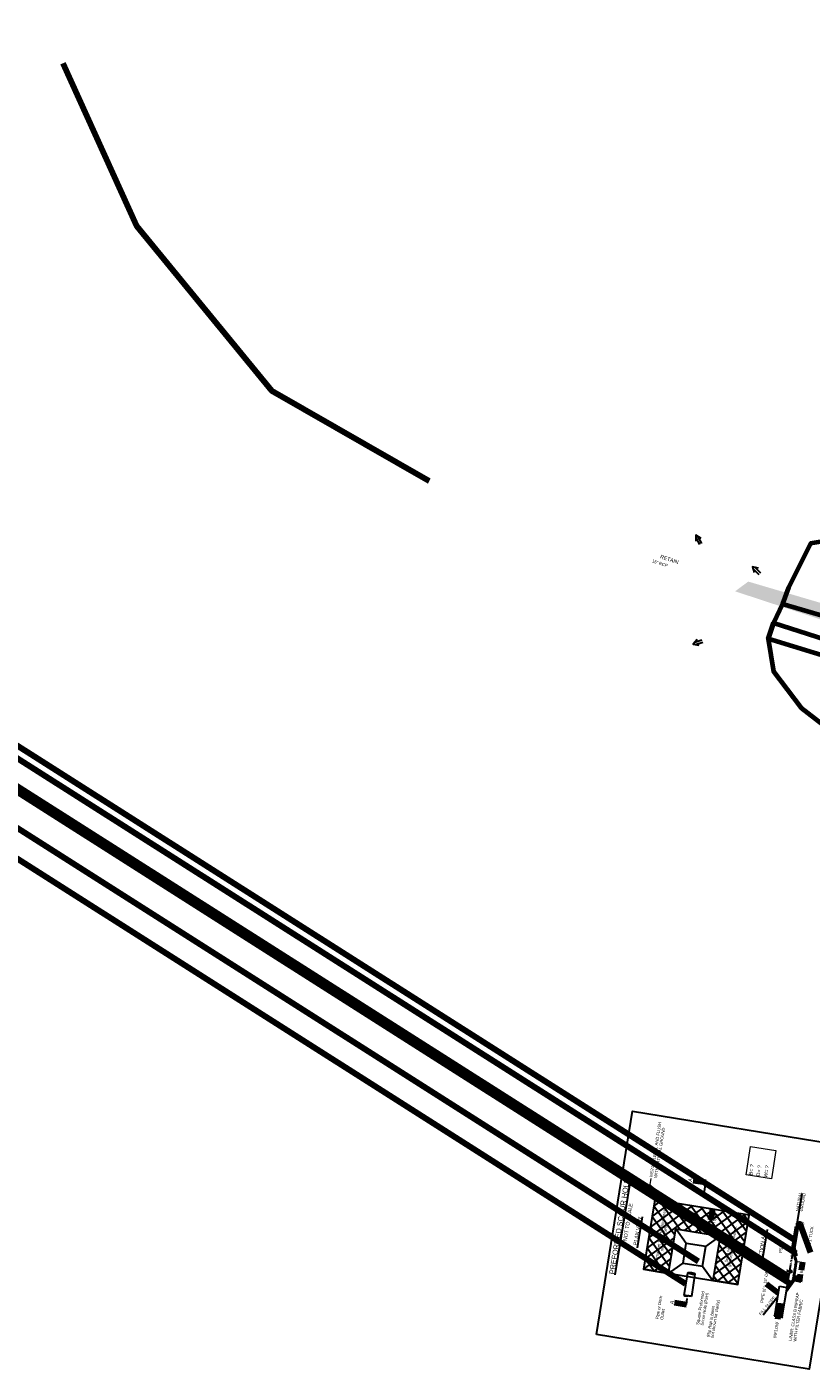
# Model space of a CAD drawing. Extents: x 1160024 to 2574774, y 200346 to 1150377.
# Tile 91 of 118: x 2481655 to 2482695, y 368280 to 370059. Entities that reach past the tile are written whole.
import ezdxf
from ezdxf.enums import TextEntityAlignment as Align

# ---------------------------------------------------------------- set-up
doc = ezdxf.new("R2010")
doc.units = 0
doc.header["$MEASUREMENT"] = 0
doc.linetypes.add('DGN Style 3', pattern=[41.014844, 29.296317, -11.718527])
doc.linetypes.add('ncmap Wat', pattern=[0.74, 0.6, -0.02, 0.02, -0.02, 0.02, -0.02, 0.02, -0.02])
for name, color, linetype, lineweight in [('Exist Plan Preparation Drainage Arrows Symbol CELL', 5, 'Continuous', 30), ('Exist Plan Preparation Watershed Blue', 5, 'Continuous', 30), ('Exist Structure Minor Pipes RCP 24 Inch Text', 30, 'Continuous', 13), ('Prop Drainage Structure Retain Label', 9, 'Continuous', 30), ('Prop Drainage Structure Scour Hole Detail CELL', 9, 'Continuous', 30), ('Typical Terminator CELL', 7, 'Continuous', 0)]:
    doc.layers.add(name, color=color, linetype=linetype, lineweight=lineweight)
doc.layers.add('Scratch_Level_3', color=1, linetype='Continuous', lineweight=0, plot=False)
doc.layers.add('Scratch_Level_6', color=30, linetype='Continuous', lineweight=0, plot=False)
doc.styles.add('Style-font001', font='font001.shx')
doc.styles.add('Style-GEOMETRICFUTURA_211_M_L', font='GEOMETRICFUTURA_211_M_L.shx')
doc.dimstyles.new('erosion_control', dxfattribs={"dimtxt": 4.99999, "dimasz": 9.99998, "dimexe": 2.499995, "dimexo": 2.499995, "dimgap": 2.499995, "dimtad": 0, "dimtih": 1, "dimtoh": 1, "dimzin": 3, "dimdsep": 46, "dimtxsty": 'Style-GEOMETRICFUTURA_211_M_L', "dimcen": 0.09, "dimaunit": 1, "dimadec": 4, "dimazin": 3, "dimtfac": 1, "dimtofl": 0, "dimtmove": 0, "dimatfit": 1, "dimfxl": 1, "dimtzin": 3, "dimlwd": 106, "dimarcsym": 0})

# ---------------------------------------------------------------- blocks, each defined once
blk = doc.blocks.new('EXIST PLAN PREPARATION DRAINAGE ARROWS SYMBOL_33')
at = {"layer": 'Exist Plan Preparation Drainage Arrows Symbol CELL'}
for p, q in [((-3.9, 1.5), (6.1, 1.5)), ((-3.9, -1.5), (6.1, -1.5))]:
    blk.add_line(p, q, dxfattribs=at)
at = {"layer": 'Exist Plan Preparation Drainage Arrows Symbol CELL', "flags": 128}
blk.add_lwpolyline([(0, 4), (-6.9, 0), (0, -4)], dxfattribs=at)
blk = doc.blocks.new('TERMINATOR_0.5')
at = {"color": 1, "linetype": 'Continuous', "lineweight": 0}
blk.add_line((0, 0), (-0.99, -0.12), dxfattribs=at)
blk = doc.blocks.new('EXIST PLAN PREPARATION DRAINAGE ARROWS SYMBOL_214')
at = {"layer": 'Exist Plan Preparation Drainage Arrows Symbol CELL'}
for p, q in [((-3.9, 1.5), (6.1, 1.5)), ((-3.9, -1.5), (6.1, -1.5))]:
    blk.add_line(p, q, dxfattribs=at)
at = {"layer": 'Exist Plan Preparation Drainage Arrows Symbol CELL', "flags": 128}
blk.add_lwpolyline([(0, 4), (-6.9, 0), (0, -4)], dxfattribs=at)
blk = doc.blocks.new('EXIST PLAN PREPARATION DRAINAGE ARROWS SYMBOL_215')
at = {"layer": 'Exist Plan Preparation Drainage Arrows Symbol CELL'}
for p, q in [((-3.9, 1.5), (6.1, 1.5)), ((-3.9, -1.5), (6.1, -1.5))]:
    blk.add_line(p, q, dxfattribs=at)
at = {"layer": 'Exist Plan Preparation Drainage Arrows Symbol CELL', "flags": 128}
blk.add_lwpolyline([(0, 4), (-6.9, 0), (0, -4)], dxfattribs=at)
blk = doc.blocks.new('PROP DRAINAGE STRUCTURE SCOUR HOLE DETAIL')
at = {"layer": 'Prop Drainage Structure Scour Hole Detail CELL'}
for p, q in [((122.2, 250.8), (163.9, 250.8)), ((95.4, 204.6), (95.4, 238.2)), ((95.4, 238.2), (95.4, 204.6)), ((95.4, 209.9), (123.7, 238.2)), ((95.4, 224.1), (109.6, 238.2)), ((95.4, 238.2), (129.1, 204.6)), ((104.2, 204.6), (137.8, 238.2)), ((109.6, 238.2), (143.3, 204.6)), ((118.3, 204.6), (151.9, 238.1)), ((123.8, 238.2), (188.7, 173.3)), ((132.5, 204.6), (166, 238.1)), ((137.9, 238.2), (188.7, 187.4)), ((146.6, 204.6), (180.1, 238.1)), ((152.1, 238.1), (188.7, 201.6)), ((155, 198.8), (188.7, 232.5)), ((166.3, 238.1), (188.7, 215.7)), ((180.4, 238.1), (188.7, 229.9)), ((95.4, 224.1), (115, 204.6)), ((155, 184.6), (188.7, 218.3)), ((95.4, 209.9), (100.8, 204.6)), ((155, 170.5), (188.7, 204.2)), ((69.9, 179.7), (100.2, 179.7)), ((112, 187.9), (138.4, 187.9)), ((155, 192.8), (188.7, 159.2)), ((155, 156.4), (188.7, 190)), ((155, 178.7), (188.7, 145)), ((58.6, 174.7), (66.3, 174.7)), ((100.2, 169.9), (69.9, 169.9)), ((124.2, 111.4), (188.7, 175.9)), ((138.3, 111.4), (188.7, 161.8)), ((155, 164.5), (188.7, 130.9)), ((210.1, 175.1), (222.6, 175.1)), ((95.4, 111.4), (95.4, 145.1)), ((95.4, 145.1), (95.4, 111.4)), ((95.4, 144.8), (95.7, 145.1)), ((95.4, 125.1), (115.5, 145.1)), ((95.4, 139.2), (101.3, 145.1)), ((95.9, 111.4), (129.6, 145.1)), ((103.7, 145.1), (137.4, 111.4)), ((110, 111.4), (143.7, 145.1)), ((117.8, 145.1), (151.6, 111.4)), ((132, 145.1), (165.7, 111.4)), ((146.1, 145.1), (179.8, 111.4)), ((152.5, 111.4), (188.7, 147.6)), ((155, 150.4), (188.7, 116.7)), ((95.4, 139.2), (123.3, 111.4)), ((95.4, 125.1), (109.1, 111.4)), ((166.6, 111.4), (188.7, 133.5)), ((180.7, 111.4), (188.7, 119.3)), ((61.4, 72), (88.3, 56.6)), ((123.6, 84.5), (173.8, 84.5)), ((62.3, 56.6), (102.1, 56.6)), ((102.1, 56.6), (102.1, 46.9)), ((102.1, 46.9), (62.6, 46.9)), ((144.9, 41.7), (145, 41.8))]:
    blk.add_line(p, q, dxfattribs=at)
at = {"layer": 'Prop Drainage Structure Scour Hole Detail CELL', "lineweight": 13}
for p, q in [((188.7, 219.2), (207.6, 247.9)), ((215.6, 247.9), (207.6, 247.9)), ((112.2, 38.2), (112.2, 29.4)), ((138.4, 38.2), (138.4, 29.4))]:
    blk.add_line(p, q, dxfattribs=at)
at = {"layer": 'Prop Drainage Structure Scour Hole Detail CELL', "lineweight": 30}
for p, q in [((62.3, 56.2), (63, 57.9)), ((62.6, 47.4), (61.9, 45.8))]:
    blk.add_line(p, q, dxfattribs=at)
at = {"layer": 'Prop Drainage Structure Scour Hole Detail CELL', "lineweight": 0}
for p, q in [((96.7, 46.6), (96.7, 46.9)), ((98.2, 45.8), (98.6, 46.2)), ((102.1, 44), (102.3, 44.2)), ((105.9, 42.1), (106.1, 42.3)), ((109.7, 40.2), (109.8, 40.3)), ((114.2, 39.1), (114.4, 39.2)), ((114.4, 39.2), (114.6, 39.1)), ((122.8, 39.1), (123.1, 39.4)), ((123.1, 39.4), (123.6, 39.1)), ((128.5, 39.1), (128.6, 39.2)), ((128.6, 39.2), (128.9, 39.1)), ((137, 39.1), (137.3, 39.4)), ((137.3, 39.4), (137.8, 39.1)), ((141.1, 40.3), (141.4, 40.7)), ((141.4, 40.7), (141.6, 40.5)), ((146.4, 42.8), (146.4, 42.8)), ((146.4, 42.7), (146.4, 42.8)), ((147.3, 43.7), (147.7, 43.4)), ((152.3, 45.8), (152.6, 45.6))]:
    blk.add_line(p, q, dxfattribs=at)
at = {"layer": 'Prop Drainage Structure Scour Hole Detail CELL', "linetype": 'ncmap Wat', "ltscale": 50}
blk.add_line((103, 46.4), (148.1, 46.4), dxfattribs=at)
at = {"layer": 'Prop Drainage Structure Scour Hole Detail CELL', "linetype": 'Continuous', "lineweight": 0}
for p, q in [((121.3, 44.4), (126.3, 44.4)), ((122.3, 43.4), (125.3, 43.4)), ((123.3, 42.4), (124.3, 42.4))]:
    blk.add_line(p, q, dxfattribs=at)
at = {"layer": 'Prop Drainage Structure Scour Hole Detail CELL', "linetype": 'DGN Style 3', "lineweight": 70}
for p, q in [((144.8, 41.8), (154.9, 46.4)), ((154.9, 46.4), (187.2, 46.4))]:
    blk.add_line(p, q, dxfattribs=at)
at = {"layer": 'Prop Drainage Structure Scour Hole Detail CELL', "flags": 128}
for points in [[(0, 286.1), (300, 286.1), (300, 0), (0, 0), (0, 286.1)], [(95.4, 204.6), (155, 204.6), (155, 145.1), (95.4, 145.1), (95.4, 111.4), (188.7, 111.4), (188.7, 238.1), (95.4, 238.2), (95.4, 145.1)], [(95.4, 111.4), (188.7, 111.4), (188.7, 160.9), (188.7, 219.2)], [(95.4, 204.6), (112, 187.9), (112.1, 161.7), (95.4, 145.1)], [(138.4, 161.7), (138.3, 188), (155, 204.6)], [(112.1, 161.7), (138.4, 161.7), (155, 145.1)], [(96.3, 46.8), (112, 39.1), (138.4, 39.1), (154.9, 46.7), (228.2, 46.7)]]:
    blk.add_lwpolyline(points, dxfattribs=at)
at = {"layer": 'Prop Drainage Structure Scour Hole Detail CELL', "lineweight": 13, "flags": 128}
blk.add_lwpolyline([(241, 124.1), (278.8, 124.1), (278.8, 90.1), (241, 90.1), (241, 124.1)], dxfattribs=at)
at = {"layer": 'Prop Drainage Structure Scour Hole Detail CELL', "lineweight": 0, "flags": 128}
for points in [[(97.8, 47.1), (98.4, 46.5), (98.2, 45.9)], [(99.3, 47.4), (99.3, 47.4), (99, 46.6), (98.5, 46.4), (97.9, 47.1)], [(98.6, 46.2), (99.1, 45.8), (99.8, 45.1)], [(99.8, 45.1), (99, 46), (99.1, 46.7), (99.5, 47.1)], [(99.7, 47.4), (99.4, 47.3), (99.3, 47.4)], [(99.5, 47.1), (100, 46.7), (100.7, 45.9), (100.4, 45.2), (100, 45)], [(101.5, 46.6), (101.3, 46.1), (100.8, 45.8), (99.9, 46.9), (99.9, 47.3)], [(100.4, 44.8), (100.5, 45.2), (100.9, 45.7)], [(100.9, 45.7), (101.4, 45.3), (102.1, 44.5), (102, 44)], [(102.1, 46.3), (102.3, 46.2), (103, 45.4), (102.7, 44.6), (102.3, 44.4), (101.3, 45.5), (101.4, 46.1), (101.7, 46.5)], [(103.7, 45.6), (103.6, 45.5), (103.2, 45.3), (102.3, 46.2)], [(102.3, 44.2), (102.8, 43.9), (103.3, 43.4)], [(103.4, 43.3), (102.7, 44), (102.8, 44.7), (103.2, 45.1)], [(103.2, 45.1), (103.7, 44.8), (104.5, 44), (104.2, 43.2), (103.9, 43.1)], [(105.3, 44.8), (105, 44.1), (104.6, 43.9), (103.6, 44.9), (103.7, 45.6)], [(104.2, 42.9), (104.2, 43.3), (104.6, 43.7)], [(104.6, 43.7), (105.1, 43.3), (105.9, 42.6), (105.7, 42.2)], [(105.5, 44.6), (106, 44.2), (106.8, 43.5), (106.5, 42.7), (106, 42.4), (105, 43.5), (105.1, 44.2), (105.5, 44.6)], [(107.5, 43.8), (107.4, 43.6), (106.9, 43.3), (105.9, 44.4), (105.9, 44.5)], [(106.1, 42.3), (106.5, 41.9), (106.8, 41.6)], [(106.9, 41.6), (106.5, 42.1), (106.5, 42.7), (106.9, 43.2)], [(106.9, 43.2), (107.4, 42.8), (108.2, 42), (107.9, 41.3), (107.7, 41.2)], [(108.8, 43.2), (109.1, 42.9), (108.8, 42.1), (108.3, 41.9), (107.4, 43), (107.4, 43.6), (107.6, 43.8)], [(107.9, 41.1), (108, 41.3), (108.4, 41.7)], [(108.4, 41.7), (108.8, 41.4), (109.6, 40.6), (109.5, 40.3)], [(109.4, 42.9), (109.2, 42.8), (108.8, 43.2)], [(109.3, 42.6), (109.7, 42.3), (110.5, 41.5), (110.2, 40.7), (109.7, 40.5), (108.8, 41.6), (108.8, 42.2), (109.3, 42.6)], [(111.3, 42.1), (111.1, 41.6), (110.6, 41.4), (109.7, 42.4), (109.7, 42.8)], [(109.8, 40.3), (110.3, 40), (110.3, 39.9)], [(110.5, 39.9), (110.2, 40.1), (110.3, 40.8), (110.7, 41.2)], [(110.7, 41.2), (111.2, 40.8), (111.9, 40.1), (111.6, 39.3), (111.6, 39.3)], [(112.1, 41.7), (112.8, 41), (112.5, 40.2), (112, 40), (111.1, 41), (111.2, 41.7), (111.5, 42)], [(111.7, 39.3), (111.7, 39.4), (112.1, 39.8)], [(112.1, 39.8), (112.6, 39.4), (112.9, 39.1)], [(113.5, 41.3), (113.4, 41.1), (112.9, 40.8), (112.2, 41.6)], [(113, 39.1), (112.5, 39.6), (112.6, 40.3), (113, 40.7)], [(113, 40.7), (113.5, 40.3), (114.2, 39.5), (114.1, 39.1)], [(114.2, 41.3), (114.4, 41.2), (115.1, 40.4), (114.8, 39.7), (114.4, 39.4), (113.4, 40.5), (113.5, 41.1), (113.7, 41.3)], [(116, 41.3), (116, 41.3), (115.7, 40.5), (115.2, 40.3), (114.3, 41.3)], [(114.8, 39.1), (114.9, 39.7), (115.3, 40.1)], [(115.3, 40.1), (115.8, 39.8), (116.5, 39.1)], [(116.5, 39.1), (115.7, 40), (115.8, 40.6), (116.2, 41)], [(116.4, 41.3), (116.1, 41.2), (116, 41.3)], [(116.2, 41), (116.7, 40.7), (117.4, 39.9), (117.1, 39.1), (117, 39.1)], [(117.8, 41.3), (118.3, 40.8), (118, 40), (117.6, 39.8), (116.6, 40.8), (116.7, 41.3)], [(117.2, 39.1), (117.2, 39.2), (117.6, 39.6)], [(117.6, 39.6), (118.1, 39.2), (118.3, 39.1)], [(119.1, 41.3), (118.9, 40.9), (118.4, 40.7), (117.8, 41.3)], [(118.3, 39.1), (118, 39.4), (118.1, 40.1), (118.5, 40.5)], [(118.5, 40.5), (119, 40.1), (119.7, 39.4), (119.6, 39.1)], [(119.4, 41.3), (119.9, 41), (120.6, 40.2), (120.3, 39.5), (119.9, 39.2), (118.9, 40.3), (119, 41), (119.4, 41.3)], [(121.3, 41.3), (121.5, 41.1), (121.2, 40.4), (120.8, 40.1), (119.8, 41.2), (119.8, 41.3)], [(120.4, 39.1), (120.4, 39.5), (120.8, 40)], [(120.8, 40), (121.3, 39.6), (121.8, 39.1)], [(121.8, 39.1), (121.2, 39.8), (121.3, 40.4), (121.7, 40.8)], [(122.1, 41.3), (122.1, 41.3), (121.6, 41), (121.4, 41.3)], [(121.7, 40.8), (122.2, 40.5), (122.9, 39.7), (122.7, 39.1)], [(123.1, 41.3), (123.8, 40.6), (123.5, 39.8), (123.1, 39.6), (122.1, 40.7), (122.2, 41.3), (122.2, 41.3)], [(124.7, 41.3), (124.4, 40.7), (124, 40.5), (123.2, 41.3)], [(123.7, 39.1), (123.5, 39.2), (123.6, 39.9), (124, 40.3)], [(124, 40.3), (124.5, 39.9), (125.3, 39.2), (125.2, 39.1)], [(125.4, 39.1), (124.4, 40.1), (124.5, 40.8), (124.9, 41.2)], [(124.9, 41.2), (125.4, 40.8), (126.1, 40.1), (125.8, 39.3), (125.4, 39.1)], [(126.6, 41.3), (127, 41), (126.7, 40.2), (126.3, 39.9), (125.3, 41), (125.3, 41.3)], [(125.9, 39.1), (125.9, 39.4), (126.3, 39.8)], [(126.3, 39.8), (126.8, 39.4), (127.1, 39.1)], [(127.7, 41.3), (127.6, 41.1), (127.2, 40.8), (126.7, 41.3)], [(127.2, 39.1), (126.7, 39.6), (126.8, 40.2), (127.2, 40.7)], [(127.2, 40.7), (127.7, 40.3), (128.5, 39.5), (128.3, 39.1)], [(128.4, 41.3), (128.6, 41.2), (129.3, 40.4), (129, 39.6), (128.6, 39.4), (127.6, 40.5), (127.7, 41.1), (127.9, 41.3)], [(130.2, 41.3), (130.2, 41.3), (129.9, 40.5), (129.5, 40.3), (128.5, 41.3)], [(129.1, 39.1), (129.1, 39.7), (129.5, 40.1)], [(129.5, 40.1), (130, 39.8), (130.7, 39.1)], [(130.7, 39.1), (129.9, 39.9), (130, 40.6), (130.4, 41)], [(130.7, 41.3), (130.4, 41.2), (130.2, 41.3)], [(130.4, 41), (130.9, 40.7), (131.7, 39.9), (131.4, 39.1), (131.3, 39.1)], [(132, 41.3), (132.5, 40.8), (132.2, 40), (131.8, 39.8), (130.8, 40.8), (130.9, 41.3)], [(131.4, 39.1), (131.4, 39.2), (131.8, 39.6)], [(131.8, 39.6), (132.3, 39.2), (132.5, 39.1)], [(133.3, 41.3), (133.1, 40.9), (132.7, 40.7), (132.1, 41.3)], [(132.5, 39.1), (132.2, 39.4), (132.3, 40.1), (132.7, 40.5)], [(132.7, 40.5), (133.2, 40.1), (134, 39.4), (133.9, 39.1)], [(133.6, 41.3), (134.1, 41), (134.9, 40.2), (134.6, 39.5), (134.1, 39.2), (133.1, 40.3), (133.2, 41), (133.6, 41.3)], [(135.5, 41.3), (135.7, 41.1), (135.4, 40.4), (135, 40.1), (134, 41.2), (134, 41.3)], [(134.6, 39.1), (134.6, 39.5), (135, 39.9)], [(135, 39.9), (135.5, 39.6), (136, 39.1)], [(136.1, 39.1), (135.4, 39.8), (135.5, 40.4), (135.9, 40.8)], [(136.4, 41.3), (136.3, 41.2), (135.9, 41), (135.6, 41.3)], [(135.9, 40.8), (136.4, 40.5), (137.2, 39.7), (136.9, 39.1)], [(137.3, 41.3), (138.1, 40.6), (137.8, 39.8), (137.3, 39.6), (136.3, 40.7), (136.4, 41.3), (136.4, 41.3)], [(138.5, 41.9), (138.9, 41.5), (138.6, 40.7), (138.2, 40.5), (137.4, 41.4)], [(137.9, 39.1), (137.8, 39.2), (137.8, 39.9), (138.2, 40.3)], [(138.2, 40.3), (138.7, 39.9), (139.2, 39.5)], [(139.8, 42.4), (139.8, 42.4), (139.5, 41.6), (139.1, 41.4), (138.6, 41.9)], [(139.2, 39.5), (138.6, 40.1), (138.7, 40.8), (139.1, 41.2)], [(139.1, 41.2), (139.6, 40.8), (140.4, 40.1), (140.3, 40)], [(140.4, 40), (139.5, 41), (139.6, 41.7), (140, 42.1)], [(140.5, 42.8), (140.4, 42.5), (140, 42.3), (139.8, 42.4)], [(140, 42.1), (140.5, 41.7), (141.3, 40.9), (141, 40.3)], [(140.9, 42.9), (141.4, 42.6), (142.1, 41.8), (141.8, 41.1), (141.4, 40.8), (140.4, 41.9), (140.5, 42.5), (140.8, 42.9)], [(142.2, 43.5), (142.3, 43.5), (143, 42.7), (142.7, 41.9), (142.3, 41.7), (141.3, 42.8), (141.3, 43.1)], [(141.9, 40.7), (141.9, 41.1), (142.3, 41.5)], [(143.5, 44.1), (143.9, 43.6), (143.6, 42.8), (143.2, 42.6), (142.3, 43.5)], [(142.3, 41.5), (142.8, 41.2), (142.9, 41.1)], [(142.9, 41.2), (142.7, 41.4), (142.8, 42), (143.2, 42.4)], [(143.2, 42.4), (143.7, 42.1), (144.1, 41.7)], [(144.7, 44.6), (144.8, 44.5), (144.5, 43.7), (144, 43.5), (143.5, 44.1)], [(144.1, 41.7), (143.6, 42.2), (143.7, 42.9), (144.1, 43.3)], [(144.1, 43.3), (144.6, 43), (145.3, 42.2)], [(145.3, 42.2), (144.5, 43.1), (144.6, 43.8), (145, 44.2)], [(145.5, 45), (145.4, 44.6), (144.9, 44.4), (144.7, 44.6)], [(145, 44.2), (145.5, 43.8), (146.2, 43.1), (146, 42.6)], [(145.9, 45.1), (146.4, 44.7), (147.1, 44), (146.8, 43.2), (146.4, 43), (145.4, 44), (145.5, 44.7), (145.9, 45.1)], [(147.2, 45.7), (147.2, 45.6), (148, 44.9), (147.7, 44.1), (147.2, 43.8), (146.3, 44.9), (146.3, 45.3)], [(146.9, 43), (146.9, 43.3), (147.3, 43.7)], [(148.4, 46.2), (148.9, 45.7), (148.6, 45), (148.1, 44.7), (147.2, 45.7)], [(147.8, 43.4), (147.7, 43.5), (147.8, 44.1), (148.2, 44.6)], [(148.2, 44.6), (148.7, 44.2), (148.9, 43.9)], [(149.6, 46.8), (149.8, 46.6), (149.5, 45.9), (149, 45.6), (148.4, 46.3)], [(149, 43.9), (148.6, 44.4), (148.7, 45), (149.1, 45.4)], [(149.1, 45.4), (149.6, 45.1), (150.2, 44.5)], [(150.2, 44.5), (149.5, 45.3), (149.6, 45.9), (150, 46.3)], [(150.5, 47.2), (150.4, 46.7), (149.9, 46.5), (149.7, 46.8)], [(150, 46.3), (150.4, 46), (151.2, 45.2), (151.1, 44.9)], [(150.9, 47.2), (151.3, 46.9), (152.1, 46.1), (151.8, 45.3), (151.3, 45.1), (150.4, 46.2), (150.4, 46.8), (150.9, 47.2)], [(152.1, 47.9), (152.2, 47.8), (153, 47), (152.7, 46.2), (152.2, 46), (151.3, 47), (151.3, 47.5)], [(151.8, 45.2), (151.9, 45.4), (152.3, 45.8)], [(153.7, 47.5), (153.6, 47.1), (153.1, 46.9), (152.2, 47.9)], [(152.7, 45.6), (152.8, 46.3), (153.2, 46.7)], [(153.2, 46.7), (153.6, 46.3), (153.8, 46.2)], [(153.9, 46.2), (153.6, 46.5), (153.6, 47.2), (153.9, 47.4)]]:
    blk.add_lwpolyline(points, dxfattribs=at)
at = {"layer": 'Prop Drainage Structure Scour Hole Detail CELL', "linetype": 'DGN Style 3', "lineweight": 70, "extrusion": (0, 0, -1)}
blk.add_arc((-184.7, 42.9), 4.31, 125.7127, 214.1668, dxfattribs=at)
at = {"layer": 'Prop Drainage Structure Scour Hole Detail CELL'}
for centre, major_axis in [((73.5, 177.2), (0, 5.94)), ((66.3, 172.3), (0, -5.94)), ((66.1, 54.4), (0, 5.9)), ((58.9, 49.5), (0, -5.9))]:
    blk.add_ellipse(centre, major_axis=major_axis, ratio=0.666667, start_param=1.147325, end_param=1.994277, dxfattribs=at)
at = {"layer": 'Prop Drainage Structure Scour Hole Detail CELL', "extrusion": (0, 0, -1)}
blk.add_ellipse((66.3, 177.2), major_axis=(0, 5.94), ratio=0.666667, start_param=1.147325, end_param=1.994277, dxfattribs=at)
at = {"layer": 'Prop Drainage Structure Scour Hole Detail CELL'}
blk.add_ellipse((100.2, 174.8), major_axis=(0, -4.87), ratio=0.221595, dxfattribs=at)
at = {"layer": 'Prop Drainage Structure Scour Hole Detail CELL', "extrusion": (0, 0, -1)}
blk.add_solid([(-191.7, 222), (-188.7, 219.2), (-190.6, 222.2), (-190, 223.1)], dxfattribs=at)
at = {"layer": 'Prop Drainage Structure Scour Hole Detail CELL', "linetype": 'Continuous', "lineweight": 0, "extrusion": (0, 0, -1)}
blk.add_solid([(-121.3, 50.8), (-126.3, 50.8), (-123.8, 46.4)], dxfattribs=at)
at = {"layer": 'Prop Drainage Structure Scour Hole Detail CELL', "lineweight": 13, "xscale": 3.999991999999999, "yscale": 3.999991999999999, "zscale": 3.999991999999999, "rotation": 90}
blk.add_blockref('TERMINATOR_0.5', (116.2, 41.3), dxfattribs=at)
at = {"layer": 'Prop Drainage Structure Scour Hole Detail CELL', "style": 'Style-GEOMETRICFUTURA_211_M_L'}
for s, height, rotation, p in [('%%uPREFORMED SCOUR HOLE%%U', 7, 0, (146.4, 279)), ('Permanent Soil Reinforcement ', 4, 0, (143.5, 223.3)), ('matting (PSRM) ', 4, 0, (143.3, 218.2)), ('A', 5, 0, (58.1, 194.1)), ('A', 5, 0, (222.3, 196)), ('grasses at installation.', 4, 360, (144.1, 127.1)), ('Seed with native ', 4, 360, (142.9, 131.6)), ('FILL SLOPE', 4, 329.1447, (74.1, 68.5)), ('PIPE (d = 15" OR 18")', 4, 0, (104.1, 76.3)), ('INFLOW', 4, 0, (44.1, 52))]:
    blk.add_text(s, height=height, rotation=rotation, dxfattribs=at).set_placement(p, align=Align.MIDDLE_CENTER)
for s, height, p in [('*NOT TO SCALE', 5, (125.8, 268.7)), ('PLAN VIEW', 5, (125.5, 254.3)), ("(4'min typ.)", 4, (157.1, 156.1)), ('SECTION A-A', 5, (127, 88.1))]:
    blk.add_text(s, height=height, rotation=0, dxfattribs=at).set_placement(p, align=Align.MIDDLE_LEFT)
blk.add_text('W ', height=4, rotation=359.967, dxfattribs=at).set_placement((170.4, 158.8), align=Align.CENTER)
for rotation, p in [(333.9643, (106.6, 45.1)), (26.036, (140.8, 43.7))]:
    blk.add_text('2:1', height=3.3, rotation=rotation, dxfattribs=at).set_placement(p)
blk.add_text('B', height=4, rotation=359.9997, dxfattribs=at).set_placement((125.7, 33), align=Align.TOP_CENTER)
at = {"layer": 'Prop Drainage Structure Scour Hole Detail CELL', "lineweight": 13, "char_height": 4, "style": 'Style-GEOMETRICFUTURA_211_M_L'}
for s, insert, attachment_point, line_spacing_factor in [('INSTALL LEVEL AND FLUSH\\PWITH NATURAL GROUND', (217.6, 250), 1, 0.9), ('Square Preformed\\PScour Hole (PSH)', (34.3, 157.8), 1, 0.900001), ("MIN. 1' TUCK", (153.6, 26.6), 4, 0.900001)]:
    blk.add_mtext(s, dxfattribs=dict(at, insert=insert, attachment_point=attachment_point, line_spacing_factor=line_spacing_factor))
at = {"layer": 'Prop Drainage Structure Scour Hole Detail CELL', "char_height": 4, "line_spacing_factor": 0.900001, "style": 'Style-GEOMETRICFUTURA_211_M_L'}
for s, insert, attachment_point in [('Pipe or Ditch\\POutlet', (33.1, 212), 1), ('D', (116.8, 66.8), 4), ('PSRM', (161.7, 62.7), 6), ('LINER: CLASS B RIPRAP\\PWITH FILTER FABRIC', (32.9, 33.1), 1)]:
    blk.add_mtext(s, dxfattribs=dict(at, insert=insert, attachment_point=attachment_point))
at = {"layer": 'Prop Drainage Structure Scour Hole Detail CELL', "style": 'Style-GEOMETRICFUTURA_211_M_L'}
for s, insert, char_height, attachment_point, rotation, line_spacing_factor in [('(Rip Rap in basin\\Pnot shown for clarity)', (20.2, 136), 4, 4, 0, 0.78), ('B= ?\\PD= ?\\PW= ?', (241.4, 95.7), 5, 7, 0, 1.2), ('NATURAL\\PGROUND', (217, 42), 4, 8, 0.14, 0.78)]:
    blk.add_mtext(s, dxfattribs=dict(at, insert=insert, char_height=char_height, attachment_point=attachment_point, rotation=rotation, line_spacing_factor=line_spacing_factor))
at = {"layer": 'Prop Drainage Structure Scour Hole Detail CELL', "lineweight": 13, "annotation_type": 0, "has_hookline": 1, "horizontal_direction": (0.160147, 0.987093, 0)}
for points, hookline_direction, text_width in [([(148.5, 41.9), (574865.3, 1339925.8)], 0, 36.4), ([(107.4, 42.5), (574927, 1339896.7)], 1, 61.9), ([(116.2, 46.6), (574887.5, 1339876)], 0, 7.61), ([(165.8, 46.5), (574861.8, 1339889.8)], 1, 17.1), ([(117.4, 168), (574899.5, 1339774.5)], 1, 48.2), ([(85.2, 180), (574895, 1339718.8)], 1, 35.9)]:
    blk.add_leader(points, dimstyle='erosion_control', override={"dimtxt": 3.999992, "dimasz": 3.999992, "dimgap": 1.999996, "dimldrblk": 'TERMINATOR_0.5', "dimlwd": 65534}, dxfattribs=dict(at, hookline_direction=hookline_direction, text_width=text_width))
at = {"layer": 'Prop Drainage Structure Scour Hole Detail CELL'}
for points in [[(58.5, 190.5), (58.6, 174.7)], [(222.4, 192), (222.6, 175.1)], [(80.1, 52.4), (58.5, 52.3)]]:
    blk.add_leader(points, dimstyle='erosion_control', override={"dimtxt": 3.999992, "dimasz": 3.999992, "dimgap": 1.999996, "dimldrblk": 'TERMINATOR_0.5', "dimlwd": 65534}, dxfattribs=at)
at = {"layer": 'Prop Drainage Structure Scour Hole Detail CELL', "lineweight": 13}
for points in [[(155, 160.9), (166.9, 160.9)], [(188.7, 160.9), (174.1, 160.9)], [(92.7, 56.7), (102.1, 74.3)], [(116.2, 41.3), (116.2, 33.8)], [(187.9, 42.6), (153.1, 23.1)], [(112.2, 31.6), (122.3, 31.6)], [(138.4, 31.6), (127.6, 31.6)]]:
    blk.add_leader(points, dimstyle='erosion_control', override={"dimtxt": 3.999992, "dimasz": 3.999992, "dimgap": 1.999996, "dimldrblk": 'TERMINATOR_0.5', "dimlwd": 65534}, dxfattribs=at)

msp = doc.modelspace()

# ---------------------------------------------------------------- hatches: boundary and pattern name
at = {"layer": 'Scratch_Level_6'}
msp.add_hatch(color=256, dxfattribs=at).paths.add_polyline_path([(2483435.6, 369037.3), (2483365.2, 369062.3), (2483237.1, 369103.6), (2482987, 369185.9), (2482927.7, 369205.4), (2482786.9, 369248.7), (2482743.2, 369262.1), (2482594.4, 369311), (2482611.9, 369323.9), (2482730.7, 369288.9), (2482751.7, 369277.3), (2482878.3, 369241.5), (2482887.7, 369244.7), (2483020.6, 369207.6), (2483090.1, 369184.2), (2483246.2, 369131.5), (2483300.5, 369117.4), (2483325.7, 369114.3), (2483344, 369127), (2483357, 369164), (2483392.6, 369245.1), (2483433.9, 369332.6), (2483462.4, 369405.1), (2483476.5, 369450.6), (2483485.5, 369492.7), (2483504.1, 369539.4), (2483510.9, 369635.1), (2483526.9, 369675.5), (2483536.4, 369686.5), (2483534.4, 369659.3), (2483527.1, 369577.3), (2483517.7, 369468.7), (2483508.8, 369349.3), (2483507.6, 369333.3), (2483502.4, 369319.1), (2483507.2, 369331), (2483502.4, 369319.1), (2483489.8, 369287.4), (2483473.5, 369244.3), (2483465, 369221.6), (2483441.3, 369167.8), (2483431.6, 369145.7), (2483426.1, 369132.2), (2483415.6, 369105.4), (2483416, 369093.7), (2483417, 369083.1), (2483425.2, 369071.8), (2483430.6, 369060.9)])

# ---------------------------------------------------------------- linework, layer by layer
at = {"layer": 'Exist Plan Preparation Watershed Blue', "color": 5, "linetype": 'Continuous', "lineweight": 70, "flags": 128}
msp.add_lwpolyline([(2482750.4, 369383.8), (2482694.3, 369374.4), (2482665.4, 369316.1), (2482657.4, 369294.6), (2482645.4, 369269.4), (2482638.5, 369248), (2482645.3, 369204.9), (2482681.7, 369157.1), (2482794.5, 369070)], dxfattribs=at)
for points in [[(2482750.4, 369383.8), (2482694.3, 369374.4), (2482665.4, 369316.1), (2482657.4, 369294.6), (2482716.1, 369277.1), (2482809.7, 369250.8), (2482845.2, 369240.6), (2482846, 369240.4), (2482873.5, 369293.1), (2482869.9, 369361.7), (2482750.4, 369383.8)], [(2482645.4, 369269.4), (2482736.6, 369239.9), (2482732, 369219.4), (2482638.5, 369248), (2482645.4, 369269.4)], [(2482638.5, 369248), (2482645.3, 369204.9), (2482681.7, 369157.1), (2482794.5, 369070), (2482860, 369101.6), (2482849.2, 369179.8), (2482732, 369219.4), (2482638.5, 369248)]]:
    msp.add_lwpolyline(points, close=True, dxfattribs=at)
at = {"layer": 'Scratch_Level_3', "lineweight": 100, "flags": 128}
msp.add_lwpolyline([(2481702.9, 370011.1), (2481800.5, 369795.5), (2481979.4, 369577), (2482188.5, 369457.5)], dxfattribs=at)

# ---------------------------------------------------------------- block references
at = {"layer": 'Exist Plan Preparation Drainage Arrows Symbol CELL'}
for name, p, rotation in [('EXIST PLAN PREPARATION DRAINAGE ARROWS SYMBOL_214', (2482545.7, 369379.2), 297.5251242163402), ('EXIST PLAN PREPARATION DRAINAGE ARROWS SYMBOL_33', (2482622.6, 369338.8), 315.9283871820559), ('EXIST PLAN PREPARATION DRAINAGE ARROWS SYMBOL_215', (2482545.2, 369243.2), 18.27330869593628)]:
    msp.add_blockref(name, p, dxfattribs=dict(at, rotation=rotation))
at = {"layer": 'Prop Drainage Structure Scour Hole Detail CELL', "rotation": 80.78458975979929}
msp.add_blockref('PROP DRAINAGE STRUCTURE SCOUR HOLE DETAIL', (2482692.9, 368279.9), dxfattribs=at)

# ---------------------------------------------------------------- texts
at = {"layer": 'Exist Structure Minor Pipes RCP 24 Inch Text', "style": 'Style-font001'}
msp.add_text('15" RCP', height=4, rotation=341.6804, dxfattribs=at).set_placement((2482494, 369346.3), align=Align.CENTER)
at = {"layer": 'Prop Drainage Structure Retain Label', "style": 'Style-GEOMETRICFUTURA_211_M_L'}
msp.add_text('RETAIN', height=5, rotation=341.6804, dxfattribs=at).set_placement((2482508.1, 369355.7), align=Align.TOP_CENTER)

doc.saveas('drawing.dxf')
